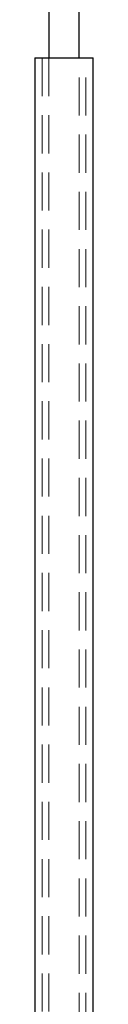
# Model space of a CAD drawing. Header units: millimetres. Extents: x 656 to 900, y 308 to 700.
# Tile 28 of 45: x 873.81 to 875.75, y 357.04 to 389.82. Entities that reach past the tile are written whole.
import ezdxf

# ---------------------------------------------------------------- set-up
doc = ezdxf.new("R2010")
doc.units = ezdxf.units.MM
doc.linetypes.add('HIDDEN', pattern=[1.905, 1.27, -0.635])

msp = doc.modelspace()

# ---------------------------------------------------------------- linework, layer by layer
at = {"color": 7, "linetype": 'Continuous', "lineweight": 25}
for p, q in [((874.278, 548.165), (874.278, 388.546)), ((875.278, 388.546), (875.278, 548.165)), ((873.808, 388.546), (873.808, 356.222)), ((873.808, 388.546), (875.748, 388.546)), ((875.748, 356.222), (875.748, 388.546))]:
    msp.add_line(p, q, dxfattribs=at)
at = {"color": 7, "linetype": 'HIDDEN', "lineweight": 18}
for p, q in [((874.048, 388.546), (874.048, 354.246)), ((874.278, 388.546), (874.278, 354.246)), ((875.278, 354.246), (875.278, 388.546)), ((875.508, 354.246), (875.508, 388.546))]:
    msp.add_line(p, q, dxfattribs=at)

doc.saveas('drawing.dxf')
